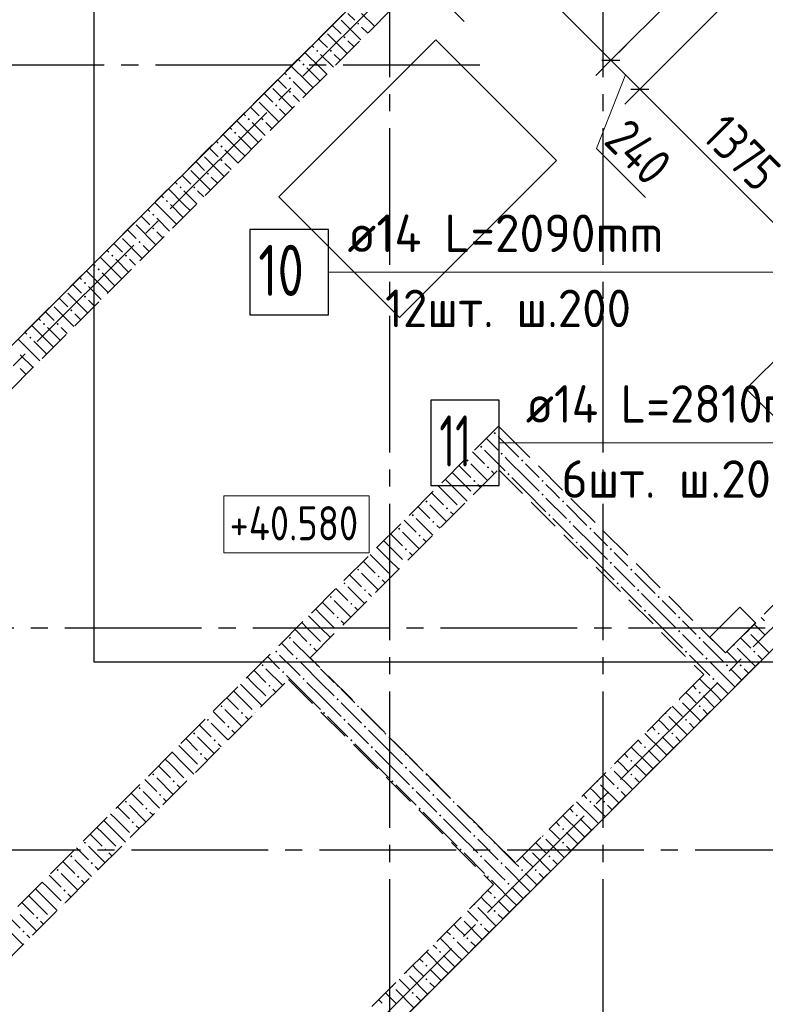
# Model space of a CAD drawing. Header units: millimetres. Extents: x 0 to 40665, y 0 to 42000.
# Tile 4 of 18: x 8885 to 13252, y 13366 to 19136. Entities that reach past the tile are written whole.
import ezdxf

# ---------------------------------------------------------------- set-up
doc = ezdxf.new("R2010")
doc.units = ezdxf.units.MM
doc.linetypes.add('______2', pattern=[270, 200, -70])
doc.linetypes.add('______5', pattern=[1100, 800, -100, 100, -100])
for name, color, linetype, lineweight in [('Standard', 7, 'Continuous', 25), ('Высотные отметки', 7, 'Continuous', 25), ('ДОП Верх по Х', 7, 'Continuous', 25), ('ЖБ Перекрытие верхний уровень', 7, 'Continuous', 35), ('ЖБ Стена верхний уровень', 7, 'Continuous', 35), ('Оси', 40, '______5', 18), ('Позиционная метка номер позиции', 7, 'Continuous', 13)]:
    doc.layers.add(name, color=color, linetype=linetype, lineweight=lineweight)
doc.styles.add('GOST 2.304-81', font='txt')
doc.styles.add('ISOCPEUR', font='txt')

msp = doc.modelspace()

# ---------------------------------------------------------------- hatches: boundary and pattern name
at = {"layer": 'ЖБ Стена верхний уровень', "linetype": 'Continuous', "lineweight": 18, "transparency": 33554687}
for points in [[(10861, 19113.1), (10867.5, 19119.6), (10874, 19113.1), (10867.5, 19106.6)], [(10781, 19033.1), (10787.5, 19039.6), (10794, 19033.1), (10787.5, 19026.6)], [(10621, 18953.1), (10627.5, 18959.6), (10634, 18953.1), (10627.5, 18946.6)], [(10701, 18953.1), (10707.5, 18959.6), (10714, 18953.1), (10707.5, 18946.6)], [(10541, 18873.1), (10547.5, 18879.6), (10554, 18873.1), (10547.5, 18866.6)], [(10461, 18793.1), (10467.5, 18799.6), (10474, 18793.1), (10467.5, 18786.6)], [(10461, 18713.1), (10467.5, 18719.6), (10474, 18713.1), (10467.5, 18706.6)], [(10381, 18633.1), (10387.5, 18639.6), (10394, 18633.1), (10387.5, 18626.6)], [(10221, 18553.1), (10227.5, 18559.6), (10234, 18553.1), (10227.5, 18546.6)], [(10301, 18553.1), (10307.5, 18559.6), (10314, 18553.1), (10307.5, 18546.6)], [(10141, 18473.1), (10147.5, 18479.6), (10154, 18473.1), (10147.5, 18466.6)], [(10061, 18393.1), (10067.5, 18399.6), (10074, 18393.1), (10067.5, 18386.6)], [(10061, 18313.1), (10067.5, 18319.6), (10074, 18313.1), (10067.5, 18306.6)], [(9981, 18233.1), (9987.5, 18239.6), (9994, 18233.1), (9987.5, 18226.6)], [(9821, 18153.1), (9827.5, 18159.6), (9834, 18153.1), (9827.5, 18146.6)], [(9901, 18153.1), (9907.5, 18159.6), (9914, 18153.1), (9907.5, 18146.6)], [(9741, 18073.1), (9747.5, 18079.6), (9754, 18073.1), (9747.5, 18066.6)], [(9661, 17993.1), (9667.5, 17999.6), (9674, 17993.1), (9667.5, 17986.6)], [(9661, 17913.1), (9667.5, 17919.6), (9674, 17913.1), (9667.5, 17906.6)], [(9581, 17833.1), (9587.5, 17839.6), (9594, 17833.1), (9587.5, 17826.6)], [(9421, 17753.1), (9427.5, 17759.6), (9434, 17753.1), (9427.5, 17746.6)], [(9501, 17753.1), (9507.5, 17759.6), (9514, 17753.1), (9507.5, 17746.6)], [(9341, 17673.1), (9347.5, 17679.6), (9354, 17673.1), (9347.5, 17666.6)], [(9261, 17593.1), (9267.5, 17599.6), (9274, 17593.1), (9267.5, 17586.6)], [(9261, 17513.1), (9267.5, 17519.6), (9274, 17513.1), (9267.5, 17506.6)], [(9181, 17433.1), (9187.5, 17439.6), (9194, 17433.1), (9187.5, 17426.6)], [(9021, 17353.1), (9027.5, 17359.6), (9034, 17353.1), (9027.5, 17346.6)], [(9101, 17353.1), (9107.5, 17359.6), (9114, 17353.1), (9107.5, 17346.6)], [(8941, 17273.1), (8947.5, 17279.6), (8954, 17273.1), (8947.5, 17266.6)], [(11661, 16713.1), (11667.5, 16719.6), (11674, 16713.1), (11667.5, 16706.6)], [(11581, 16633.1), (11587.5, 16639.6), (11594, 16633.1), (11587.5, 16626.6)], [(11501, 16553.1), (11507.5, 16559.6), (11514, 16553.1), (11507.5, 16546.6)], [(11701, 16593.1), (11707.5, 16599.6), (11714, 16593.1), (11707.5, 16586.6)], [(11821, 16553.1), (11827.5, 16559.6), (11834, 16553.1), (11827.5, 16546.6)], [(11621, 16513.1), (11627.5, 16519.6), (11634, 16513.1), (11627.5, 16506.6)], [(11741, 16473.1), (11747.5, 16479.6), (11754, 16473.1), (11747.5, 16466.6)], [(11541, 16433.1), (11547.5, 16439.6), (11554, 16433.1), (11547.5, 16426.6)], [(11941, 16433.1), (11947.5, 16439.6), (11954, 16433.1), (11947.5, 16426.6)], [(11541, 16353.1), (11547.5, 16359.6), (11548.1, 16359), (11541.6, 16352.5)], [(11941, 16353.1), (11947.5, 16359.6), (11954, 16353.1), (11947.5, 16346.6)], [(11261, 16313.1), (11267.5, 16319.6), (11274, 16313.1), (11267.5, 16306.6)], [(11381, 16273.1), (11387.5, 16279.6), (11394, 16273.1), (11387.5, 16266.6)], [(11461, 16273.1), (11467.5, 16279.6), (11468.1, 16279), (11461.6, 16272.5)], [(12061, 16313.1), (12067.5, 16319.6), (12074, 16313.1), (12067.5, 16306.6)], [(11181, 16233.1), (11187.5, 16239.6), (11194, 16233.1), (11187.5, 16226.6)], [(11981, 16233.1), (11987.5, 16239.6), (11994, 16233.1), (11987.5, 16226.6)], [(11101, 16153.1), (11107.5, 16159.6), (11114, 16153.1), (11107.5, 16146.6)], [(11301, 16193.1), (11307.5, 16199.6), (11314, 16193.1), (11307.5, 16186.6)], [(12101, 16193.1), (12107.5, 16199.6), (12114, 16193.1), (12107.5, 16186.6)], [(12221, 16153.1), (12227.5, 16159.6), (12234, 16153.1), (12227.5, 16146.6)], [(11221, 16113.1), (11227.5, 16119.6), (11234, 16113.1), (11227.5, 16106.6)], [(12141, 16073.1), (12147.5, 16079.6), (12154, 16073.1), (12147.5, 16066.6)], [(11141, 16033.1), (11147.5, 16039.6), (11154, 16033.1), (11147.5, 16026.6)], [(12341, 16033.1), (12347.5, 16039.6), (12354, 16033.1), (12347.5, 16026.6)], [(11141, 15953.1), (11147.5, 15959.6), (11148.1, 15959), (11141.6, 15952.5)], [(12341, 15953.1), (12347.5, 15959.6), (12354, 15953.1), (12347.5, 15946.6)], [(10861, 15913.1), (10867.5, 15919.6), (10874, 15913.1), (10867.5, 15906.6)], [(10981, 15873.1), (10987.5, 15879.6), (10994, 15873.1), (10987.5, 15866.6)], [(11061, 15873.1), (11067.5, 15879.6), (11068.1, 15879), (11061.6, 15872.5)], [(12461, 15913.1), (12467.5, 15919.6), (12474, 15913.1), (12467.5, 15906.6)], [(10781, 15833.1), (10787.5, 15839.6), (10794, 15833.1), (10787.5, 15826.6)], [(12381, 15833.1), (12387.5, 15839.6), (12394, 15833.1), (12387.5, 15826.6)], [(10701, 15753.1), (10707.5, 15759.6), (10714, 15753.1), (10707.5, 15746.6)], [(10901, 15793.1), (10907.5, 15799.6), (10914, 15793.1), (10907.5, 15786.6)], [(12501, 15793.1), (12507.5, 15799.6), (12514, 15793.1), (12507.5, 15786.6)], [(12621, 15753.1), (12627.5, 15759.6), (12634, 15753.1), (12627.5, 15746.6)], [(10821, 15713.1), (10827.5, 15719.6), (10834, 15713.1), (10827.5, 15706.6)], [(10741, 15633.1), (10747.5, 15639.6), (10754, 15633.1), (10747.5, 15626.6)], [(12541, 15673.1), (12547.5, 15679.6), (12554, 15673.1), (12547.5, 15666.6)], [(12741, 15633.1), (12747.5, 15639.6), (12754, 15633.1), (12747.5, 15626.6)], [(10741, 15553.1), (10747.5, 15559.6), (10748.1, 15559), (10741.6, 15552.5)], [(12741, 15553.1), (12747.5, 15559.6), (12754, 15553.1), (12747.5, 15546.6)], [(13150.2, 15556.9), (13154, 15553.1), (13147.5, 15546.6), (13143.7, 15550.4)], [(10461, 15513.1), (10467.5, 15519.6), (10474, 15513.1), (10467.5, 15506.6)], [(10581, 15473.1), (10587.5, 15479.6), (10594, 15473.1), (10587.5, 15466.6)], [(10661, 15473.1), (10667.5, 15479.6), (10668.1, 15479), (10661.6, 15472.5)], [(12861, 15513.1), (12867.5, 15519.6), (12874, 15513.1), (12867.5, 15506.6)], [(13070.2, 15476.9), (13074, 15473.1), (13067.5, 15466.6), (13063.7, 15470.4)], [(10381, 15433.1), (10387.5, 15439.6), (10394, 15433.1), (10387.5, 15426.6)], [(12781, 15433.1), (12787.5, 15439.6), (12794, 15433.1), (12787.5, 15426.6)], [(13181, 15433.1), (13187.5, 15439.6), (13194, 15433.1), (13187.5, 15426.6)], [(10301, 15353.1), (10307.5, 15359.6), (10314, 15353.1), (10307.5, 15346.6)], [(10501, 15393.1), (10507.5, 15399.6), (10514, 15393.1), (10507.5, 15386.6)], [(10621, 15353.1), (10625.6, 15357.7), (10632.1, 15351.2), (10627.5, 15346.6)], [(12901, 15393.1), (12907.5, 15399.6), (12914, 15393.1), (12907.5, 15386.6)], [(13021, 15353.1), (13027.5, 15359.6), (13034, 15353.1), (13027.5, 15346.6)], [(13101, 15353.1), (13107.5, 15359.6), (13114, 15353.1), (13107.5, 15346.6)], [(10421, 15313.1), (10427.5, 15319.6), (10434, 15313.1), (10427.5, 15306.6)], [(10341, 15233.1), (10347.5, 15239.6), (10354, 15233.1), (10347.5, 15226.6)], [(10541, 15273.1), (10547.5, 15279.6), (10554, 15273.1), (10547.5, 15266.6)], [(10741, 15233.1), (10745.6, 15237.7), (10752.1, 15231.2), (10747.5, 15226.6)], [(12941, 15273.1), (12947.5, 15279.6), (12954, 15273.1), (12947.5, 15266.6)], [(12861, 15193.1), (12867.5, 15199.6), (12874, 15193.1), (12867.5, 15186.6)], [(10061, 15113.1), (10067.5, 15119.6), (10074, 15113.1), (10067.5, 15106.6)], [(10341, 15153.1), (10347.5, 15159.6), (10348.1, 15159), (10341.6, 15152.5)], [(10741, 15153.1), (10747.5, 15159.6), (10754, 15153.1), (10747.5, 15146.6)], [(10861, 15113.1), (10865.6, 15117.7), (10872.1, 15111.2), (10867.5, 15106.6)], [(12750.2, 15156.9), (12754, 15153.1), (12747.5, 15146.6), (12743.7, 15150.4)], [(12861, 15113.1), (12867.5, 15119.6), (12874, 15113.1), (12867.5, 15106.6)], [(10181, 15073.1), (10187.5, 15079.6), (10194, 15073.1), (10187.5, 15066.6)], [(10261, 15073.1), (10267.5, 15079.6), (10268.1, 15079), (10261.6, 15072.5)], [(10661, 15073.1), (10667.5, 15079.6), (10674, 15073.1), (10667.5, 15066.6)], [(12670.2, 15076.9), (12674, 15073.1), (12667.5, 15066.6), (12663.7, 15070.4)], [(9981, 15033.1), (9987.5, 15039.6), (9994, 15033.1), (9987.5, 15026.6)], [(10781, 15033.1), (10787.5, 15039.6), (10794, 15033.1), (10787.5, 15026.6)], [(12781, 15033.1), (12787.5, 15039.6), (12794, 15033.1), (12787.5, 15026.6)], [(9901, 14953.1), (9907.5, 14959.6), (9914, 14953.1), (9907.5, 14946.6)], [(10101, 14993.1), (10107.5, 14999.6), (10114, 14993.1), (10107.5, 14986.6)], [(10901, 14993.1), (10907.5, 14999.6), (10914, 14993.1), (10907.5, 14986.6)], [(11021, 14953.1), (11025.6, 14957.7), (11032.1, 14951.2), (11027.5, 14946.6)], [(12621, 14953.1), (12627.5, 14959.6), (12634, 14953.1), (12627.5, 14946.6)], [(12701, 14953.1), (12707.5, 14959.6), (12714, 14953.1), (12707.5, 14946.6)], [(10021, 14913.1), (10027.5, 14919.6), (10034, 14913.1), (10027.5, 14906.6)], [(10821, 14913.1), (10827.5, 14919.6), (10834, 14913.1), (10827.5, 14906.6)], [(9941, 14833.1), (9947.5, 14839.6), (9954, 14833.1), (9947.5, 14826.6)], [(10941, 14873.1), (10947.5, 14879.6), (10954, 14873.1), (10947.5, 14866.6)], [(11141, 14833.1), (11145.6, 14837.7), (11152.1, 14831.2), (11147.5, 14826.6)], [(12541, 14873.1), (12547.5, 14879.6), (12554, 14873.1), (12547.5, 14866.6)], [(12461, 14793.1), (12467.5, 14799.6), (12474, 14793.1), (12467.5, 14786.6)], [(9661, 14713.1), (9667.5, 14719.6), (9674, 14713.1), (9667.5, 14706.6)], [(9941, 14753.1), (9947.5, 14759.6), (9948.1, 14759), (9941.6, 14752.5)], [(11141, 14753.1), (11147.5, 14759.6), (11154, 14753.1), (11147.5, 14746.6)], [(11261, 14713.1), (11265.6, 14717.7), (11272, 14711.2), (11267.5, 14706.6)], [(12350.2, 14756.9), (12354, 14753.1), (12347.5, 14746.6), (12343.7, 14750.4)], [(12461, 14713.1), (12467.5, 14719.6), (12474, 14713.1), (12467.5, 14706.6)], [(9781, 14673.1), (9787.5, 14679.6), (9794, 14673.1), (9787.5, 14666.6)], [(9861, 14673.1), (9867.5, 14679.6), (9868.1, 14679), (9861.6, 14672.5)], [(11061, 14673.1), (11067.5, 14679.6), (11074, 14673.1), (11067.5, 14666.6)], [(12270.2, 14676.9), (12274, 14673.1), (12267.5, 14666.6), (12263.7, 14670.4)], [(9581, 14633.1), (9587.5, 14639.6), (9594, 14633.1), (9587.5, 14626.6)], [(9701, 14593.1), (9707.5, 14599.6), (9714, 14593.1), (9707.5, 14586.6)], [(11181, 14633.1), (11187.5, 14639.6), (11194, 14633.1), (11187.5, 14626.6)], [(11301, 14593.1), (11307.5, 14599.6), (11314, 14593.1), (11307.5, 14586.6)], [(12381, 14633.1), (12387.5, 14639.6), (12394, 14633.1), (12387.5, 14626.6)], [(9501, 14553.1), (9507.5, 14559.6), (9514, 14553.1), (9507.5, 14546.6)], [(11421, 14553.1), (11425.6, 14557.7), (11432.1, 14551.2), (11427.5, 14546.6)], [(12221, 14553.1), (12227.5, 14559.6), (12234, 14553.1), (12227.5, 14546.6)], [(12301, 14553.1), (12307.5, 14559.6), (12314, 14553.1), (12307.5, 14546.6)], [(9621, 14513.1), (9627.5, 14519.6), (9634, 14513.1), (9627.5, 14506.6)], [(11221, 14513.1), (11227.5, 14519.6), (11234, 14513.1), (11227.5, 14506.6)], [(9541, 14433.1), (9547.5, 14439.6), (9554, 14433.1), (9547.5, 14426.6)], [(11341, 14473.1), (11347.5, 14479.6), (11354, 14473.1), (11347.5, 14466.6)], [(11541, 14433.1), (11545.6, 14437.7), (11552.1, 14431.2), (11547.5, 14426.6)], [(12141, 14473.1), (12147.5, 14479.6), (12154, 14473.1), (12147.5, 14466.6)], [(12061, 14393.1), (12067.5, 14399.6), (12074, 14393.1), (12067.5, 14386.6)], [(9261, 14313.1), (9267.5, 14319.6), (9274, 14313.1), (9267.5, 14306.6)], [(9541, 14353.1), (9547.5, 14359.6), (9548.1, 14359), (9541.6, 14352.5)], [(11541, 14353.1), (11547.5, 14359.6), (11554, 14353.1), (11547.5, 14346.6)], [(11661, 14313.1), (11665.6, 14317.7), (11672, 14311.2), (11667.5, 14306.6)], [(11950.2, 14356.9), (11954, 14353.1), (11947.5, 14346.6), (11943.7, 14350.4)], [(12061, 14313.1), (12067.5, 14319.6), (12074, 14313.1), (12067.5, 14306.6)], [(9381, 14273.1), (9387.5, 14279.6), (9394, 14273.1), (9387.5, 14266.6)], [(9461, 14273.1), (9467.5, 14279.6), (9468.1, 14279), (9461.6, 14272.5)], [(11461, 14273.1), (11467.5, 14279.6), (11474, 14273.1), (11467.5, 14266.6)], [(11870.2, 14276.9), (11874, 14273.1), (11867.5, 14266.6), (11863.7, 14270.4)], [(9181, 14233.1), (9187.5, 14239.6), (9194, 14233.1), (9187.5, 14226.6)], [(9301, 14193.1), (9307.5, 14199.6), (9314, 14193.1), (9307.5, 14186.6)], [(11581, 14233.1), (11587.5, 14239.6), (11594, 14233.1), (11587.5, 14226.6)], [(11701, 14193.1), (11707.5, 14199.6), (11714, 14193.1), (11707.5, 14186.6)], [(11981, 14233.1), (11987.5, 14239.6), (11994, 14233.1), (11987.5, 14226.6)], [(9101, 14153.1), (9107.5, 14159.6), (9114, 14153.1), (9107.5, 14146.6)], [(11821, 14153.1), (11827.5, 14159.6), (11834, 14153.1), (11827.5, 14146.6)], [(11901, 14153.1), (11907.5, 14159.6), (11914, 14153.1), (11907.5, 14146.6)], [(9221, 14113.1), (9227.5, 14119.6), (9234, 14113.1), (9227.5, 14106.6)], [(11621, 14113.1), (11627.5, 14119.6), (11634, 14113.1), (11627.5, 14106.6)], [(11741, 14073.1), (11747.5, 14079.6), (11754, 14073.1), (11747.5, 14066.6)], [(9141, 14033.1), (9147.5, 14039.6), (9154, 14033.1), (9147.5, 14026.6)], [(11661, 13993.1), (11667.5, 13999.6), (11674, 13993.1), (11667.5, 13986.6)], [(9141, 13953.1), (9147.5, 13959.6), (9148.1, 13959), (9141.6, 13952.5)], [(11550.2, 13956.9), (11554, 13953.1), (11547.5, 13946.6), (11543.7, 13950.4)], [(11661, 13913.1), (11667.5, 13919.6), (11674, 13913.1), (11667.5, 13906.6)], [(8981, 13873.1), (8987.5, 13879.6), (8994, 13873.1), (8987.5, 13866.6)], [(9061, 13873.1), (9067.5, 13879.6), (9068.1, 13879), (9061.6, 13872.5)], [(11470.2, 13876.9), (11474, 13873.1), (11467.5, 13866.6), (11463.7, 13870.4)], [(8901, 13793.1), (8907.5, 13799.6), (8914, 13793.1), (8907.5, 13786.6)], [(11581, 13833.1), (11587.5, 13839.6), (11594, 13833.1), (11587.5, 13826.6)], [(11421, 13753.1), (11427.5, 13759.6), (11434, 13753.1), (11427.5, 13746.6)], [(11501, 13753.1), (11507.5, 13759.6), (11514, 13753.1), (11507.5, 13746.6)], [(11341, 13673.1), (11347.5, 13679.6), (11354, 13673.1), (11347.5, 13666.6)], [(11261, 13593.1), (11267.5, 13599.6), (11274, 13593.1), (11267.5, 13586.6)], [(11150.2, 13556.9), (11154, 13553.1), (11147.5, 13546.6), (11143.7, 13550.4)], [(11261, 13513.1), (11267.5, 13519.6), (11274, 13513.1), (11267.5, 13506.6)], [(11070.2, 13476.9), (11074, 13473.1), (11067.5, 13466.6), (11063.7, 13470.4)], [(11181, 13433.1), (11187.5, 13439.6), (11194, 13433.1), (11187.5, 13426.6)]]:
    msp.add_hatch(color=7, dxfattribs=at).paths.add_polyline_path(points, flags=16)

# ---------------------------------------------------------------- linework, layer by layer
at = {"layer": 'Standard', "color": 251, "linetype": 'Continuous', "lineweight": -3, "true_color": 0x656565, "transparency": 33554687}
for p, q in [((12516.9, 18729.2), (13116.9, 19329.3)), ((12347.8, 18898.2), (12745, 19295.3)), ((12347.8, 18898.2), (12436.2, 18986.6)), ((12347.8, 18898.2), (12259.5, 18809.8)), ((12516.9, 18729.2), (12605.2, 18817.6)), ((12516.9, 18729.2), (12428.5, 18640.8))]:
    msp.add_line(p, q, dxfattribs=at)
at = {"layer": 'Standard', "color": 7, "linetype": 'Continuous', "lineweight": 13, "transparency": 33554687}
for p, q in [((11334, 19280.4), (11488.9, 19125.5)), ((12347.8, 18898.2), (12516.9, 18729.2)), ((12432.3, 18813.7), (12262.6, 18381.1)), ((12262.6, 18381.1), (12550.1, 18093.6))]:
    msp.add_line(p, q, dxfattribs=at)
at = {"layer": 'Standard', "color": 7, "linetype": 'Continuous', "lineweight": 25, "transparency": 33554687}
for p, q in [((12294.8, 18898.2), (12400.9, 18898.2)), ((12463.8, 18729.2), (12569.9, 18729.2))]:
    msp.add_line(p, q, dxfattribs=at)
at = {"layer": 'Standard', "color": 254, "linetype": 'Continuous', "lineweight": 25, "true_color": 0xc4c4ff, "transparency": 33554687}
msp.add_lwpolyline([(9319.5, 15373.4), (18663.8, 15373.4), (18663.8, 40399), (9319.5, 40399), (9319.5, 15373.4)], dxfattribs=at)
at = {"layer": 'Standard', "color": 7, "linetype": 'Continuous', "lineweight": 13, "transparency": 33554687}
for points in [[(11499.3, 19746.7), (11542.5, 19703.5), (11542.5, 19703.5), (11660.4, 19585.6), (11660.4, 19585.6), (12347.8, 18898.2)], [(12516.9, 18729.2), (12655.7, 18590.3), (12655.7, 18590.3), (13489.1, 17756.9)]]:
    msp.add_lwpolyline(points, dxfattribs=at)
at = {"layer": 'Высотные отметки', "color": 7, "linetype": 'Continuous', "lineweight": 18, "transparency": 33554687}
msp.add_lwpolyline([(10080.9, 16011.8), (10932, 16011.8), (10932, 16345.1), (10080.9, 16345.1), (10080.9, 16011.8)], dxfattribs=at)
at = {"layer": 'ДОП Верх по Х', "color": 7, "linetype": 'Continuous', "lineweight": 13, "transparency": 33554687}
for p, q in [((10872.9, 17657.1), (12892.9, 17657.1)), ((11828.9, 16657.1), (13892.9, 16657.1))]:
    msp.add_line(p, q, dxfattribs=at)
at = {"layer": 'ДОП Верх по Х', "color": 7, "linetype": 'Continuous', "lineweight": 25, "transparency": 33554687}
for points in [[(10232.9, 17407.1), (10692.9, 17407.1), (10692.9, 17907.1), (10232.9, 17907.1), (10232.9, 17407.1)], [(11292.9, 16407.1), (11692.9, 16407.1), (11692.9, 16907.1), (11292.9, 16907.1), (11292.9, 16407.1)]]:
    msp.add_lwpolyline(points, dxfattribs=at)
at = {"layer": 'ЖБ Перекрытие верхний уровень', "color": 7, "linetype": 'Continuous', "lineweight": 18, "transparency": 33554687}
for p, q in [((12841.9, 21230.7), (8104.3, 16493.1)), ((11321.6, 19017.4), (10402.4, 18098.2)), ((12028.7, 18310.3), (11321.6, 19017.4)), ((11109.5, 17391.1), (12028.7, 18310.3)), ((10402.4, 18098.2), (11109.5, 17391.1)), ((13564.7, 17397), (13140.4, 16972.7)), ((13140.4, 16972.7), (13706.1, 16407.1)), ((9780.1, 11932.2), (14005.1, 16157.2)), ((13103.5, 15694), (12926.7, 15517.3)), ((13195.4, 15602.1), (13103.5, 15694)), ((13018.6, 15425.3), (13195.4, 15602.1)), ((12926.7, 15517.3), (13018.6, 15425.3))]:
    msp.add_line(p, q, dxfattribs=at)
at = {"layer": 'ЖБ Стена верхний уровень', "color": 251, "linetype": '______2', "lineweight": 13, "true_color": 0x656565, "transparency": 33554687}
for p, q in [((12877.2, 21266), (6661.8, 15050.6)), ((6916.3, 15050.6), (13004.5, 21138.8)), ((15868.3, 18275), (13018.6, 15425.3)), ((13145.9, 15298.1), (15995.6, 18147.7)), ((11689.3, 16754.7), (8450.7, 13516.1)), ((11816.6, 16627.4), (11689.3, 16754.7)), ((13018.6, 15425.3), (11816.6, 16627.4)), ((10586.2, 15397.1), (11689.3, 16500.1)), ((11689.3, 16500.1), (12891.4, 15298.1)), ((11788.3, 14195), (10586.2, 15397.1)), ((12891.4, 15298.1), (11788.3, 14195)), ((13018.6, 15170.8), (13145.9, 15298.1)), ((8578, 13388.9), (10458.9, 15269.8)), ((10458.9, 15269.8), (11661, 14067.7)), ((11144.8, 13296.9), (13018.6, 15170.8)), ((11661, 14067.7), (9780.1, 12186.8))]:
    msp.add_line(p, q, dxfattribs=at)
at = {"layer": 'ЖБ Стена верхний уровень', "color": 9, "linetype": 'Continuous', "lineweight": 18, "true_color": 0xc7c7c7, "transparency": 33554687}
for p, q in [((10847.5, 19133.1), (10807.5, 19173.1)), ((10887.5, 19173.1), (10963.2, 19097.4)), ((10715.9, 19104.7), (10767.5, 19053.1)), ((10767.5, 19133.1), (10883.2, 19017.4)), ((10687.5, 19053.1), (10803.2, 18937.4)), ((10887.5, 19093.1), (10923.2, 19057.4)), ((10595.9, 18984.7), (10607.5, 18973.1)), ((10647.5, 19013.1), (10635.9, 19024.7)), ((10687.5, 18973.1), (10647.5, 19013.1)), ((10807.5, 19013.1), (10843.2, 18977.4)), ((10647.5, 18853.1), (10555.9, 18944.7)), ((10647.5, 18933.1), (10723.2, 18857.4)), ((10727.5, 18933.1), (10763.2, 18897.4)), ((10515.9, 18904.7), (10527.5, 18893.1)), ((10435.9, 18824.7), (10447.5, 18813.1)), ((10567.5, 18773.1), (10475.9, 18864.7)), ((10567.5, 18853.1), (10643.2, 18777.4)), ((10647.5, 18853.1), (10683.2, 18817.4)), ((10407.5, 18773.1), (10395.9, 18784.7)), ((10447.5, 18733.1), (10407.5, 18773.1)), ((10487.5, 18773.1), (10563.2, 18697.4)), ((10567.5, 18773.1), (10603.2, 18737.4)), ((10315.9, 18704.7), (10367.5, 18653.1)), ((10367.5, 18733.1), (10483.2, 18617.4)), ((10287.5, 18653.1), (10403.2, 18537.4)), ((10487.5, 18693.1), (10523.2, 18657.4)), ((10195.9, 18584.7), (10207.5, 18573.1)), ((10247.5, 18613.1), (10235.9, 18624.7)), ((10287.5, 18573.1), (10247.5, 18613.1)), ((10407.5, 18613.1), (10443.2, 18577.4)), ((10247.5, 18453.1), (10155.9, 18544.7)), ((10247.5, 18533.1), (10323.2, 18457.4)), ((10327.5, 18533.1), (10363.2, 18497.4)), ((10167.5, 18373.1), (10075.9, 18464.7)), ((10115.9, 18504.7), (10127.5, 18493.1)), ((10035.9, 18424.7), (10047.5, 18413.1)), ((10167.5, 18453.1), (10243.2, 18377.4)), ((10247.5, 18453.1), (10283.2, 18417.4)), ((10007.5, 18373.1), (9995.9, 18384.7)), ((10047.5, 18333.1), (10007.5, 18373.1)), ((10087.5, 18373.1), (10163.2, 18297.4)), ((10167.5, 18373.1), (10203.2, 18337.4)), ((9915.9, 18304.7), (9967.5, 18253.1)), ((9967.5, 18333.1), (10083.2, 18217.4)), ((10087.5, 18293.1), (10123.2, 18257.4)), ((9887.5, 18253.1), (10003.2, 18137.4)), ((9795.9, 18184.7), (9807.5, 18173.1)), ((9847.5, 18213.1), (9835.9, 18224.7)), ((9887.5, 18173.1), (9847.5, 18213.1)), ((10007.5, 18213.1), (10043.2, 18177.4)), ((9847.5, 18053.1), (9755.9, 18144.7)), ((9847.5, 18133.1), (9923.2, 18057.4)), ((9927.5, 18133.1), (9963.2, 18097.4)), ((9767.5, 17973.1), (9675.9, 18064.7)), ((9715.9, 18104.7), (9727.5, 18093.1)), ((9635.9, 18024.7), (9647.5, 18013.1)), ((9767.5, 18053.1), (9843.2, 17977.4)), ((9847.5, 18053.1), (9883.2, 18017.4)), ((9607.5, 17973.1), (9595.9, 17984.7)), ((9647.5, 17933.1), (9607.5, 17973.1)), ((9687.5, 17973.1), (9763.2, 17897.4)), ((9767.5, 17973.1), (9803.2, 17937.4)), ((9515.9, 17904.7), (9567.5, 17853.1)), ((9567.5, 17933.1), (9683.2, 17817.4)), ((9687.5, 17893.1), (9723.2, 17857.4)), ((9487.5, 17853.1), (9603.2, 17737.4)), ((9395.9, 17784.7), (9407.5, 17773.1)), ((9447.5, 17813.1), (9435.9, 17824.7)), ((9487.5, 17773.1), (9447.5, 17813.1)), ((9607.5, 17813.1), (9643.2, 17777.4)), ((9447.5, 17653.1), (9355.9, 17744.7)), ((9447.5, 17733.1), (9523.2, 17657.4)), ((9527.5, 17733.1), (9563.2, 17697.4)), ((9367.5, 17573.1), (9275.9, 17664.7)), ((9315.9, 17704.7), (9327.5, 17693.1)), ((9235.9, 17624.7), (9247.5, 17613.1)), ((9367.5, 17653.1), (9443.2, 17577.4)), ((9447.5, 17653.1), (9483.2, 17617.4)), ((9207.5, 17573.1), (9195.9, 17584.7)), ((9247.5, 17533.1), (9207.5, 17573.1)), ((9287.5, 17573.1), (9363.2, 17497.4)), ((9367.5, 17573.1), (9403.2, 17537.4)), ((9115.9, 17504.7), (9167.5, 17453.1)), ((9167.5, 17533.1), (9283.2, 17417.4)), ((9287.5, 17493.1), (9323.2, 17457.4)), ((9047.5, 17413.1), (9035.9, 17424.7)), ((9087.5, 17453.1), (9203.2, 17337.4)), ((8995.9, 17384.7), (9007.5, 17373.1)), ((9087.5, 17373.1), (9047.5, 17413.1)), ((9207.5, 17413.1), (9243.2, 17377.4)), ((9047.5, 17253.1), (8955.9, 17344.7)), ((9047.5, 17333.1), (9123.2, 17257.4)), ((9127.5, 17333.1), (9163.2, 17297.4)), ((8967.5, 17173.1), (8875.9, 17264.7)), ((8915.9, 17304.7), (8927.5, 17293.1)), ((8967.5, 17253.1), (9043.2, 17177.4)), ((9047.5, 17253.1), (9083.2, 17217.4)), ((8887.5, 17173.1), (8963.2, 17097.4)), ((8967.5, 17173.1), (9003.2, 17137.4)), ((8887.5, 17093.1), (8923.2, 17057.4)), ((11617.6, 16683), (11687.5, 16613.1)), ((11687.5, 16693.1), (11784.9, 16595.7)), ((11537.6, 16603), (11607.5, 16533.1)), ((11607.5, 16613.1), (11704.9, 16515.7)), ((11744.9, 16555.7), (11727.5, 16573.1)), ((11784.9, 16595.7), (11807.5, 16573.1)), ((11457.6, 16523), (11527.5, 16453.1)), ((11527.5, 16533.1), (11624.9, 16435.7)), ((11704.9, 16515.7), (11727.5, 16493.1)), ((11847.5, 16453.1), (11744.9, 16555.7)), ((11847.5, 16533.1), (11927.5, 16453.1)), ((11447.5, 16453.1), (11417.6, 16483)), ((11447.5, 16453.1), (11527.5, 16373.1)), ((11664.9, 16475.7), (11647.5, 16493.1)), ((11767.5, 16453.1), (11847.5, 16373.1)), ((11847.5, 16453.1), (11927.5, 16373.1)), ((11367.5, 16373.1), (11337.6, 16403)), ((11377.6, 16443), (11447.5, 16373.1)), ((11584.9, 16395.7), (11567.5, 16413.1)), ((12007.5, 16373.1), (11967.5, 16413.1)), ((11297.6, 16363), (11367.5, 16293.1)), ((11367.5, 16373.1), (11447.5, 16293.1)), ((11447.5, 16373.1), (11504.9, 16315.7)), ((11847.5, 16373.1), (11967.5, 16253.1)), ((11967.5, 16333.1), (12087.5, 16213.1)), ((12047.5, 16333.1), (12007.5, 16373.1)), ((11217.6, 16283), (11287.5, 16213.1)), ((11287.5, 16293.1), (11384.9, 16195.7)), ((12087.5, 16293.1), (12207.5, 16173.1)), ((11207.5, 16213.1), (11304.9, 16115.7)), ((11424.9, 16235.7), (11407.5, 16253.1)), ((12007.5, 16213.1), (12127.5, 16093.1)), ((11137.6, 16203), (11207.5, 16133.1)), ((11344.9, 16155.7), (11327.5, 16173.1)), ((12247.5, 16053.1), (12127.5, 16173.1)), ((11057.6, 16123), (11127.5, 16053.1)), ((11127.5, 16133.1), (11224.9, 16035.7)), ((12247.5, 16133.1), (12327.5, 16053.1)), ((10977.6, 16043), (11047.5, 15973.1)), ((11047.5, 16053.1), (11017.6, 16083)), ((11047.5, 16053.1), (11127.5, 15973.1)), ((11264.9, 16075.7), (11247.5, 16093.1)), ((12167.5, 16053.1), (12247.5, 15973.1)), ((12247.5, 16053.1), (12327.5, 15973.1)), ((10967.5, 15973.1), (10937.6, 16003)), ((11184.9, 15995.7), (11167.5, 16013.1)), ((12407.5, 15973.1), (12367.5, 16013.1)), ((10897.6, 15963), (10967.5, 15893.1)), ((10967.5, 15973.1), (11047.5, 15893.1)), ((11047.5, 15973.1), (11104.9, 15915.7)), ((12247.5, 15973.1), (12367.5, 15853.1)), ((12367.5, 15933.1), (12487.5, 15813.1)), ((12447.5, 15933.1), (12407.5, 15973.1)), ((10817.6, 15883), (10887.5, 15813.1)), ((10887.5, 15893.1), (10984.9, 15795.7)), ((12487.5, 15893.1), (12607.5, 15773.1)), ((10807.5, 15813.1), (10904.9, 15715.7)), ((11024.9, 15835.7), (11007.5, 15853.1)), ((12407.5, 15813.1), (12527.5, 15693.1)), ((10737.6, 15803), (10807.5, 15733.1)), ((10944.9, 15755.7), (10927.5, 15773.1)), ((12647.5, 15653.1), (12527.5, 15773.1)), ((10657.6, 15723), (10727.5, 15653.1)), ((10727.5, 15733.1), (10824.9, 15635.7)), ((12647.5, 15733.1), (12727.5, 15653.1)), ((10577.6, 15643), (10647.5, 15573.1)), ((10647.5, 15653.1), (10617.6, 15683)), ((10647.5, 15653.1), (10727.5, 15573.1)), ((10864.9, 15675.7), (10847.5, 15693.1)), ((12567.5, 15653.1), (12647.5, 15573.1)), ((12647.5, 15653.1), (12727.5, 15573.1)), ((10567.5, 15573.1), (10537.6, 15603)), ((10784.9, 15595.7), (10767.5, 15613.1)), ((12807.5, 15573.1), (12767.5, 15613.1)), ((13207.5, 15573.1), (13187, 15593.6)), ((13227, 15633.6), (13247.5, 15613.1)), ((10497.6, 15563), (10567.5, 15493.1)), ((10567.5, 15573.1), (10647.5, 15493.1)), ((10647.5, 15573.1), (10704.9, 15515.7)), ((12647.5, 15573.1), (12767.5, 15453.1)), ((12767.5, 15533.1), (12887.5, 15413.1)), ((12847.5, 15533.1), (12807.5, 15573.1)), ((13167.5, 15533.1), (13274.2, 15426.4)), ((13247.5, 15533.1), (13207.5, 15573.1)), ((10417.6, 15483), (10487.5, 15413.1)), ((10487.5, 15493.1), (10584.9, 15395.7)), ((12887.5, 15493.1), (12987, 15393.6)), ((13107, 15513.6), (13167.5, 15453.1)), ((10407.5, 15413.1), (10504.9, 15315.7)), ((10624.9, 15435.7), (10607.5, 15453.1)), ((12807.5, 15413.1), (12907, 15313.6)), ((13047.5, 15413.1), (13027, 15433.6)), ((13087.5, 15373.1), (13047.5, 15413.1)), ((13087.5, 15453.1), (13194.2, 15346.4)), ((13207.5, 15413.1), (13234.2, 15386.4)), ((10337.6, 15403), (10407.5, 15333.1)), ((10544.9, 15355.7), (10527.5, 15373.1)), ((10647.5, 15253.1), (10544.9, 15355.7)), ((10584.9, 15395.7), (10607.5, 15373.1)), ((12947, 15353.6), (12927.5, 15373.1)), ((13047.5, 15253.1), (12947, 15353.6)), ((12987, 15393.6), (13007.5, 15373.1)), ((10257.6, 15323), (10327.5, 15253.1)), ((10327.5, 15333.1), (10424.9, 15235.7)), ((10464.9, 15275.7), (10447.5, 15293.1)), ((10504.9, 15315.7), (10527.5, 15293.1)), ((10647.5, 15333.1), (10727.5, 15253.1)), ((12907, 15313.6), (12927.5, 15293.1)), ((13047.5, 15333.1), (13114.2, 15266.4)), ((13127.5, 15333.1), (13154.2, 15306.4)), ((10177.6, 15243), (10247.5, 15173.1)), ((10247.5, 15253.1), (10217.6, 15283)), ((10247.5, 15253.1), (10327.5, 15173.1)), ((10567.5, 15173.1), (10464.9, 15275.7)), ((10567.5, 15253.1), (10647.5, 15173.1)), ((10647.5, 15253.1), (10727.5, 15173.1)), ((12827, 15233.6), (12847.5, 15213.1)), ((12967.5, 15173.1), (12867, 15273.6)), ((12967.5, 15253.1), (13034.2, 15186.4)), ((13047.5, 15253.1), (13074.2, 15226.4)), ((10167.5, 15173.1), (10137.6, 15203)), ((10384.9, 15195.7), (10367.5, 15213.1)), ((10807.5, 15173.1), (10767.5, 15213.1)), ((12807.5, 15173.1), (12787, 15193.6)), ((10097.6, 15163), (10167.5, 15093.1)), ((10167.5, 15173.1), (10247.5, 15093.1)), ((10247.5, 15173.1), (10304.9, 15115.7)), ((10567.5, 15173.1), (10647.5, 15093.1)), ((10647.5, 15173.1), (10767.5, 15053.1)), ((10767.5, 15133.1), (10887.5, 15013.1)), ((10847.5, 15133.1), (10807.5, 15173.1)), ((12767.5, 15133.1), (12874.2, 15026.4)), ((12847.5, 15133.1), (12807.5, 15173.1)), ((12887.5, 15173.1), (12954.2, 15106.4)), ((12967.5, 15173.1), (12994.2, 15146.4)), ((10017.6, 15083), (10087.5, 15013.1)), ((10087.5, 15093.1), (10184.9, 14995.7)), ((10887.5, 15093.1), (11007.5, 14973.1)), ((12707, 15113.6), (12767.5, 15053.1)), ((12887.5, 15093.1), (12914.2, 15066.4)), ((9937.6, 15003), (10007.5, 14933.1)), ((10007.5, 15013.1), (10104.9, 14915.7)), ((10224.9, 15035.7), (10207.5, 15053.1)), ((10687.5, 15053.1), (10807.5, 14933.1)), ((10807.5, 15013.1), (10927.5, 14893.1)), ((12647.5, 15013.1), (12627, 15033.6)), ((12687.5, 14973.1), (12647.5, 15013.1)), ((12687.5, 15053.1), (12794.2, 14946.4)), ((12807.5, 15013.1), (12834.2, 14986.4)), ((10144.9, 14955.7), (10127.5, 14973.1)), ((11047.5, 14853.1), (10927.5, 14973.1)), ((12647.5, 14853.1), (12547, 14953.6)), ((12587, 14993.6), (12607.5, 14973.1)), ((9857.6, 14923), (9927.5, 14853.1)), ((9927.5, 14933.1), (10024.9, 14835.7)), ((10064.9, 14875.7), (10047.5, 14893.1)), ((10967.5, 14773.1), (10847.5, 14893.1)), ((11047.5, 14933.1), (11127.5, 14853.1)), ((12507, 14913.6), (12527.5, 14893.1)), ((12647.5, 14933.1), (12714.2, 14866.4)), ((12727.5, 14933.1), (12754.2, 14906.4)), ((9777.6, 14843), (9847.5, 14773.1)), ((9847.5, 14853.1), (9817.6, 14883)), ((9847.5, 14853.1), (9927.5, 14773.1)), ((10967.5, 14853.1), (11047.5, 14773.1)), ((11047.5, 14853.1), (11127.5, 14773.1)), ((12427, 14833.6), (12447.5, 14813.1)), ((12567.5, 14773.1), (12467, 14873.6)), ((12567.5, 14853.1), (12634.2, 14786.4)), ((12647.5, 14853.1), (12674.2, 14826.4)), ((9767.5, 14773.1), (9737.6, 14803)), ((9767.5, 14773.1), (9847.5, 14693.1)), ((9847.5, 14773.1), (9904.9, 14715.7)), ((9984.9, 14795.7), (9967.5, 14813.1)), ((10967.5, 14773.1), (11047.5, 14693.1)), ((11047.5, 14773.1), (11167.5, 14653.1)), ((11207.5, 14773.1), (11167.5, 14813.1)), ((11247.5, 14733.1), (11207.5, 14773.1)), ((12407.5, 14773.1), (12387, 14793.6)), ((12447.5, 14733.1), (12407.5, 14773.1)), ((12487.5, 14773.1), (12554.2, 14706.4)), ((12567.5, 14773.1), (12594.2, 14746.4)), ((9697.6, 14763), (9767.5, 14693.1)), ((11167.5, 14733.1), (11287.5, 14613.1)), ((12307, 14713.6), (12367.5, 14653.1)), ((12367.5, 14733.1), (12474.2, 14626.4)), ((9617.6, 14683), (9687.5, 14613.1)), ((9687.5, 14693.1), (9784.9, 14595.7)), ((11287.5, 14693.1), (11407.5, 14573.1)), ((12487.5, 14693.1), (12514.2, 14666.4)), ((9537.6, 14603), (9607.5, 14533.1)), ((9607.5, 14613.1), (9704.9, 14515.7)), ((9824.9, 14635.7), (9807.5, 14653.1)), ((11087.5, 14653.1), (11207.5, 14533.1)), ((11207.5, 14613.1), (11327.5, 14493.1)), ((12247.5, 14613.1), (12227, 14633.6)), ((12287.5, 14573.1), (12247.5, 14613.1)), ((12287.5, 14653.1), (12394.2, 14546.4)), ((12407.5, 14613.1), (12434.2, 14586.4)), ((9744.9, 14555.7), (9727.5, 14573.1)), ((11447.5, 14453.1), (11327.5, 14573.1)), ((12247.5, 14453.1), (12147, 14553.6)), ((12187, 14593.6), (12207.5, 14573.1)), ((9447.5, 14453.1), (9417.6, 14483)), ((9457.6, 14523), (9527.5, 14453.1)), ((9527.5, 14533.1), (9624.9, 14435.7)), ((9664.9, 14475.7), (9647.5, 14493.1)), ((11367.5, 14373.1), (11247.5, 14493.1)), ((11447.5, 14533.1), (11527.5, 14453.1)), ((12107, 14513.6), (12127.5, 14493.1)), ((12247.5, 14533.1), (12314.2, 14466.4)), ((12327.5, 14533.1), (12354.2, 14506.4)), ((9377.6, 14443), (9447.5, 14373.1)), ((9447.5, 14453.1), (9527.5, 14373.1)), ((11367.5, 14453.1), (11447.5, 14373.1)), ((11447.5, 14453.1), (11527.5, 14373.1)), ((12027, 14433.6), (12047.5, 14413.1)), ((12167.5, 14373.1), (12067, 14473.6)), ((12167.5, 14453.1), (12234.2, 14386.4)), ((12247.5, 14453.1), (12274.2, 14426.4)), ((9367.5, 14373.1), (9337.6, 14403)), ((9367.5, 14373.1), (9447.5, 14293.1)), ((9447.5, 14373.1), (9504.9, 14315.7)), ((9584.9, 14395.7), (9567.5, 14413.1)), ((11367.5, 14373.1), (11447.5, 14293.1)), ((11447.5, 14373.1), (11567.5, 14253.1)), ((11607.5, 14373.1), (11567.5, 14413.1)), ((11647.5, 14333.1), (11607.5, 14373.1)), ((12007.5, 14373.1), (11987, 14393.6)), ((12047.5, 14333.1), (12007.5, 14373.1)), ((12087.5, 14373.1), (12154.2, 14306.4)), ((12167.5, 14373.1), (12194.2, 14346.4)), ((9297.6, 14363), (9367.5, 14293.1)), ((11567.5, 14333.1), (11687.5, 14213.1)), ((11907, 14313.6), (11967.5, 14253.1)), ((11967.5, 14333.1), (12074.2, 14226.4)), ((9217.6, 14283), (9287.5, 14213.1)), ((9287.5, 14293.1), (9384.9, 14195.7)), ((9424.9, 14235.7), (9407.5, 14253.1)), ((11487.5, 14253.1), (11607.5, 14133.1)), ((11687.5, 14293.1), (11787, 14193.6)), ((11887.5, 14253.1), (11994.2, 14146.4)), ((12087.5, 14293.1), (12114.2, 14266.4)), ((9137.6, 14203), (9207.5, 14133.1)), ((9207.5, 14213.1), (9304.9, 14115.7)), ((11607.5, 14213.1), (11707, 14113.6)), ((11787, 14193.6), (11807.5, 14173.1)), ((11847.5, 14213.1), (11827, 14233.6)), ((11887.5, 14173.1), (11847.5, 14213.1)), ((12007.5, 14213.1), (12034.2, 14186.4)), ((9344.9, 14155.7), (9327.5, 14173.1)), ((11747, 14153.6), (11727.5, 14173.1)), ((11847.5, 14053.1), (11747, 14153.6)), ((9047.5, 14053.1), (9017.6, 14083)), ((9057.6, 14123), (9127.5, 14053.1)), ((9127.5, 14133.1), (9224.9, 14035.7)), ((9264.9, 14075.7), (9247.5, 14093.1)), ((11667, 14073.6), (11647.5, 14093.1)), ((11707, 14113.6), (11727.5, 14093.1)), ((11847.5, 14133.1), (11914.2, 14066.4)), ((11927.5, 14133.1), (11954.2, 14106.4)), ((8977.6, 14043), (9047.5, 13973.1)), ((9047.5, 14053.1), (9127.5, 13973.1)), ((11627, 14033.6), (11647.5, 14013.1)), ((11767.5, 13973.1), (11667, 14073.6)), ((11767.5, 14053.1), (11834.2, 13986.4)), ((11847.5, 14053.1), (11874.2, 14026.4)), ((8897.6, 13963), (8967.5, 13893.1)), ((8967.5, 13973.1), (8937.6, 14003)), ((8967.5, 13973.1), (9047.5, 13893.1)), ((9047.5, 13973.1), (9104.9, 13915.7)), ((9184.9, 13995.7), (9167.5, 14013.1)), ((11607.5, 13973.1), (11587, 13993.6)), ((11647.5, 13933.1), (11607.5, 13973.1)), ((11687.5, 13973.1), (11754.2, 13906.4)), ((11767.5, 13973.1), (11794.2, 13946.4)), ((11507, 13913.6), (11567.5, 13853.1)), ((11567.5, 13933.1), (11674.2, 13826.4)), ((8817.6, 13883), (8887.5, 13813.1)), ((8887.5, 13893.1), (8984.9, 13795.7)), ((9024.9, 13835.7), (9007.5, 13853.1)), ((11487.5, 13853.1), (11594.2, 13746.4)), ((11687.5, 13893.1), (11714.2, 13866.4)), ((8807.5, 13813.1), (8904.9, 13715.7)), ((11387, 13793.6), (11407.5, 13773.1)), ((11447.5, 13813.1), (11427, 13833.6)), ((11487.5, 13773.1), (11447.5, 13813.1)), ((11607.5, 13813.1), (11634.2, 13786.4)), ((8944.9, 13755.7), (8927.5, 13773.1)), ((11447.5, 13653.1), (11347, 13753.6)), ((11447.5, 13733.1), (11514.2, 13666.4)), ((11527.5, 13733.1), (11554.2, 13706.4)), ((11307, 13713.6), (11327.5, 13693.1)), ((11227, 13633.6), (11247.5, 13613.1)), ((11367.5, 13573.1), (11267, 13673.6)), ((11367.5, 13653.1), (11434.2, 13586.4)), ((11447.5, 13653.1), (11474.2, 13626.4)), ((11207.5, 13573.1), (11187, 13593.6)), ((11247.5, 13533.1), (11207.5, 13573.1)), ((11287.5, 13573.1), (11354.2, 13506.4)), ((11367.5, 13573.1), (11394.2, 13546.4)), ((11107, 13513.6), (11167.5, 13453.1)), ((11167.5, 13533.1), (11274.2, 13426.4)), ((11087.5, 13453.1), (11194.2, 13346.4)), ((11287.5, 13493.1), (11314.2, 13466.4)), ((10987, 13393.6), (11007.5, 13373.1)), ((11047.5, 13413.1), (11027, 13433.6)), ((11087.5, 13373.1), (11047.5, 13413.1)), ((11207.5, 13413.1), (11234.2, 13386.4))]:
    msp.add_line(p, q, dxfattribs=at)
at = {"layer": 'Оси', "color": 8, "linetype": '______5', "lineweight": -3, "transparency": 33554687}
for p, q in [((11050.5, 40500), (11050.5, 7060)), ((12300.5, 40500), (12300.5, 7060)), ((6654.7, 14916.2), (15630.7, 23892.2)), ((9292.2, 11571.6), (18621.8, 20901.2)), ((11580.5, 18870), (3600, 18870)), ((18750.5, 15570), (3600, 15570)), ((16940.5, 14270), (3600, 14270)), ((16940.5, 14270), (3600, 14270))]:
    msp.add_line(p, q, dxfattribs=at)
at = {"layer": 'Позиционная метка номер позиции', "color": 7, "linetype": 'Continuous', "lineweight": 13, "transparency": 33554687}
msp.add_line((15094.9, 17657.1), (10692.9, 17657.1), dxfattribs=at)
msp.add_lwpolyline([(15367.9, 17502.5), (15367.9, 16657.1), (11692.9, 16657.1)], dxfattribs=at)

# ---------------------------------------------------------------- texts
at = {"layer": 'Standard', "color": 7, "linetype": 'Continuous', "lineweight": 25, "transparency": 33554687, "char_height": 220, "attachment_point": 7, "rotation": 315, "style": 'GOST 2.304-81'}
for s, insert, width in [('240', (12298, 18416.5), 531.964), ('1375', (12872.5, 18444.2), 594.587)]:
    msp.add_mtext(s, dxfattribs=dict(at, insert=insert, width=width))
at = {"layer": 'Высотные отметки', "color": 7, "linetype": 'Continuous', "lineweight": 18, "transparency": 33554687, "insert": (10114.9, 16085.1), "char_height": 200, "width": 884.908, "attachment_point": 7, "style": 'GOST 2.304-81'}
msp.add_mtext('\\W1.02;+40.580', dxfattribs=at)
at = {"layer": 'ДОП Верх по Х', "color": 7, "linetype": 'Continuous', "lineweight": 13, "transparency": 33554687, "attachment_point": 7, "style": 'ISOCPEUR'}
for s, insert, char_height, width in [('\\W0.96;ø14 L=2090mm ', (10804.9, 17774.5), 220, 2172.605), ('\\W0.75;10', (10282.9, 17517.1), 300, 472.272), ('\\W0.95;12шт. ш.200 ', (11024.9, 17334.5), 220, 1819.906), ('\\W0.94;ø14 L=2810mm ', (11848.9, 16774.5), 220, 2126.501), ('\\W0.62;11', (11342.9, 16517.1), 300, 393.75), ('\\W0.97;6шт. ш.200 ', (12057.9, 16334.5), 220, 1712.324)]:
    msp.add_mtext(s, dxfattribs=dict(at, insert=insert, char_height=char_height, width=width))

doc.saveas('drawing.dxf')
